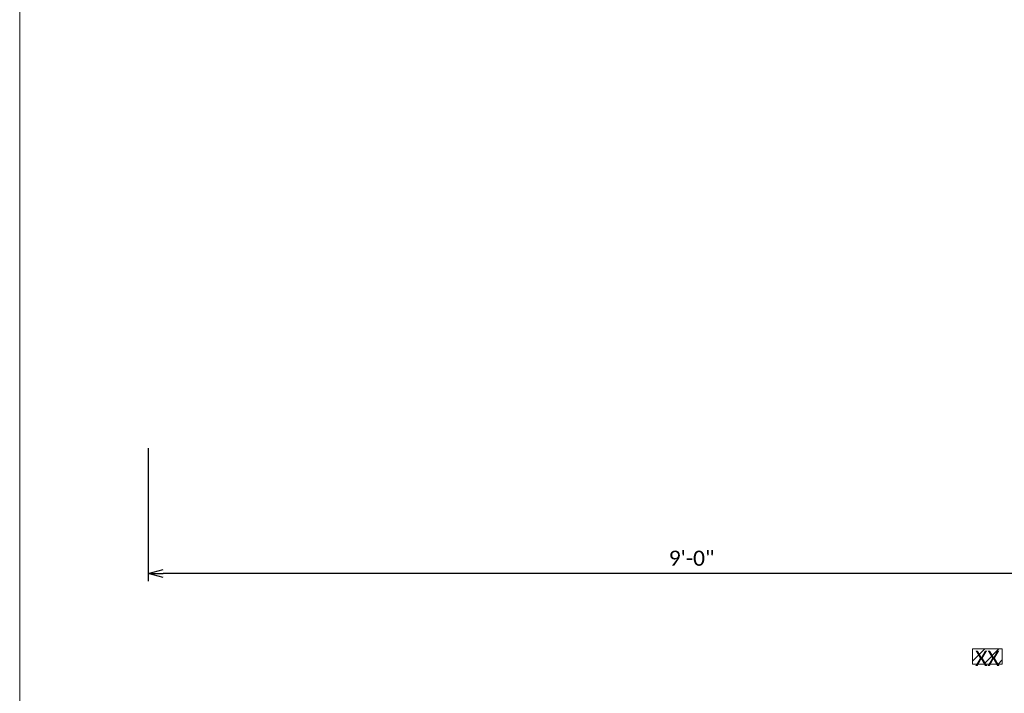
# Model space of a CAD drawing. Extents: x 145 to 1819, y 761 to 1310.
# Tile 4 of 88: x 145 to 243, y 1158 to 1225. Entities that reach past the tile are written whole.
import ezdxf
from ezdxf.enums import TextEntityAlignment as Align

# ---------------------------------------------------------------- set-up
doc = ezdxf.new("R2010")
doc.units = 0
doc.header["$MEASUREMENT"] = 0
for name, color, linetype, lineweight in [('B_ANNO', 7, 'Continuous', 18), ('B_ANNO_DIM', 7, 'Continuous', 18), ('B_ANNO_TEXT', 7, 'Continuous', 18), ('B_REBAR_SUPER', 5, 'Continuous', 25)]:
    doc.layers.add(name, color=color, linetype=linetype, lineweight=lineweight)
doc.layers.add('B_ANNO_DESIGN_NOTES', color=1, linetype='Continuous', lineweight=18, true_color=0xff0000)
doc.layers.add('B_ANNO_NOPLOT', color=47, linetype='Continuous', lineweight=18, plot=False)
doc.styles.add('Annotative', font='calibri.ttf', dxfattribs={"height": 0.0625})
doc.styles.get("Standard").update_dxf_attribs({"font": 'calibri.ttf'})
doc.dimstyles.new('Annotative', dxfattribs={"dimscale": 0, "dimtxt": 0.0625, "dimasz": 0.0625, "dimexe": 0.03125, "dimexo": 0.03125, "dimgap": 0.03125, "dimtad": 1, "dimdec": 3, "dimzin": 3, "dimdsep": 46, "dimlunit": 4, "dimtxsty": 'Standard', "dimblk": 'OPEN30', "dimcen": 0.03125, "dimaunit": 1, "dimadec": 0, "dimazin": 3, "dimtfac": 0.75, "dimtdec": 3, "dimtofl": 0, "dimtmove": 0, "dimatfit": 3, "dimldrblk": 'OPEN30', "dimfxl": 1, "dimtfill": 1, "dimfrac": 1, "dimtolj": 1, "dimtzin": 0, "dimarcsym": 0})

# ---------------------------------------------------------------- blocks, each defined once
blk = doc.blocks.new('_Open30')
at = {"color": 0, "linetype": 'ByBlock', "lineweight": -2}
for p, q in [((-1, 0.268), (0, 0)), ((0, 0), (-1, -0.268)), ((0, 0), (-1, 0))]:
    blk.add_line(p, q, dxfattribs=at)
blk = doc.blocks.new('*D382')
at = {"layer": 'B_ANNO_DIM', "color": 0, "lineweight": -2, "transparency": 16777216}
for p, q in [((107.993, -5.749), (107.993, -21.83)), ((0, -8.606), (0, -21.83)), ((106.493, -21.08), (1.5, -21.08))]:
    blk.add_line(p, q, dxfattribs=at)
at = {"layer": 'Defpoints', "color": 0, "transparency": 16777216}
for p in [(107.993, -4.999), (0, -7.856), (0, -21.08)]:
    blk.add_point(p, dxfattribs=at)
at = {"layer": 'B_ANNO_DIM', "color": 0, "lineweight": -2, "transparency": 16777216, "xscale": 1.5, "yscale": 1.5, "zscale": 1.5, "rotation": 180}
blk.add_blockref('_Open30', (0, -21.08), dxfattribs=at)
at = {"layer": 'B_ANNO_DIM', "color": 0, "lineweight": -2, "transparency": 16777216, "xscale": 1.5, "yscale": 1.5, "zscale": 1.5}
blk.add_blockref('_Open30', (107.993, -21.08), dxfattribs=at)
at = {"layer": 'B_ANNO_DIM', "color": 0, "transparency": 16777216, "insert": (53.997, -19.562), "char_height": 1.5, "attachment_point": 5, "bg_fill": 3, "box_fill_scale": 1.25, "bg_fill_color": 256, "bg_fill_true_color": 13158600, "bg_fill_transparency": 0}
blk.add_mtext('\\A1;9\'-0"', dxfattribs=at)
blk = doc.blocks.new('INS_SS42_BASE')
at = {"layer": 'B_ANNO_DESIGN_NOTES'}
h = blk.add_hatch(dxfattribs=at)
h.set_pattern_fill('ANSI31', color=256, scale=8)
h.set_pattern_definition([(45, (95.0886, 104.3849), (-0.7071, 0.7071), [])])
h.paths.add_polyline_path([(94.658, 103.968), (97.604, 103.968), (97.604, 102.468), (94.658, 102.468)])
blk.add_lwpolyline([(94.658, 103.968), (97.604, 103.968), (97.604, 102.468), (94.658, 102.468)], close=True, dxfattribs=at)
at = {"layer": 'B_ANNO_NOPLOT', "flags": 128}
blk.add_lwpolyline([(0, 0), (0, 252.002), (323.93, 252.002), (323.93, 238.857), (378.003, 238.857), (378.003, 40.5), (316.573, 40.5), (316.573, 0), (0, 0)], dxfattribs=at)
at = {"lineweight": 30, "flags": 104}
for tag, p in [('SUB1', (311.281, 226.103, 1.684)), ('SUB2', (319.281, 226.103, 1.684))]:
    blk.add_attdef(tag, text='', height=1.5, dxfattribs=at).set_placement(p, align=Align.MIDDLE_CENTER)
at = {"layer": 'B_ANNO_TEXT', "lineweight": 30}
for tag, p in [('SUB1', (311.281, 226.103)), ('SUB2', (319.281, 226.103))]:
    blk.add_attdef(tag, text='', height=1.5, dxfattribs=at).set_placement(p, align=Align.MIDDLE_CENTER)
at = {"layer": 'B_ANNO_TEXT', "style": 'Annotative'}
for tag, p in [('CORNER1', (97.357, 101.834)), ('CORNER2', (98.569, 3.306))]:
    blk.add_attdef(tag, text='', height=1.5, dxfattribs=at).set_placement(p, align=Align.BOTTOM_RIGHT)
blk = doc.blocks.new('*U374')
at = {"layer": 'B_ANNO_DIM'}
dim = blk.add_linear_dim(base=(0, -21.0803), p1=(107.9931, -4.9994), p2=(0, -7.8561), dimstyle='Annotative', dxfattribs=at)
dim.commit()
dim.dimension.update_dxf_attribs({"geometry": '*D382', "text_midpoint": (53.9966, -19.5619)})
blk = doc.blocks.new('*U1835')
at = {"layer": 'B_REBAR_SUPER'}
blk.add_blockref('*U374', (12.7559, 132.5446), dxfattribs=at)
at = {"layer": 'B_ANNO', "style": 'Annotative'}
blk.add_attdef('R5', text='', height=1.5, dxfattribs=at).set_placement((300.7557, 183.8499), align=Align.BOTTOM_RIGHT)
at = {"layer": 'B_ANNO_DIM', "lineweight": 30}
for tag, p in [('R5BAR1', (109.2384, 236.5057, -0.8422)), ('R5BAR2', (108.5495, 224.9086)), ('R5BAR3', (106.999, 191.6011)), ('R5BAR4', (199.8678, 147.6187)), ('R5BAR5', (203.9736, 84.7569, -0.8422))]:
    blk.add_attdef(tag, text='', height=1.5, dxfattribs=at).set_placement(p, align=Align.MIDDLE_LEFT)
at = {"layer": 'B_ANNO_DIM', "style": 'Annotative'}
blk.add_attdef('8INSPA1', text='', height=1.5, dxfattribs=at).set_placement((141.9126, 15.4002), align=Align.BOTTOM_RIGHT)

msp = doc.modelspace()

# ---------------------------------------------------------------- block references
msp.add_blockref('*U1835', (144.942, 1058.301))

# ---------------------------------------------------------------- next in the draw order: block references
ref = msp.add_blockref('INS_SS42_BASE', (144.942, 1058.301))
ref.add_attrib('CORNER1', 'XX', dxfattribs={"layer": 'B_ANNO_TEXT', "height": 1.5, "style": 'Annotative'}).set_placement((242.299, 1160.135), align=Align.BOTTOM_RIGHT)

doc.saveas('drawing.dxf')
